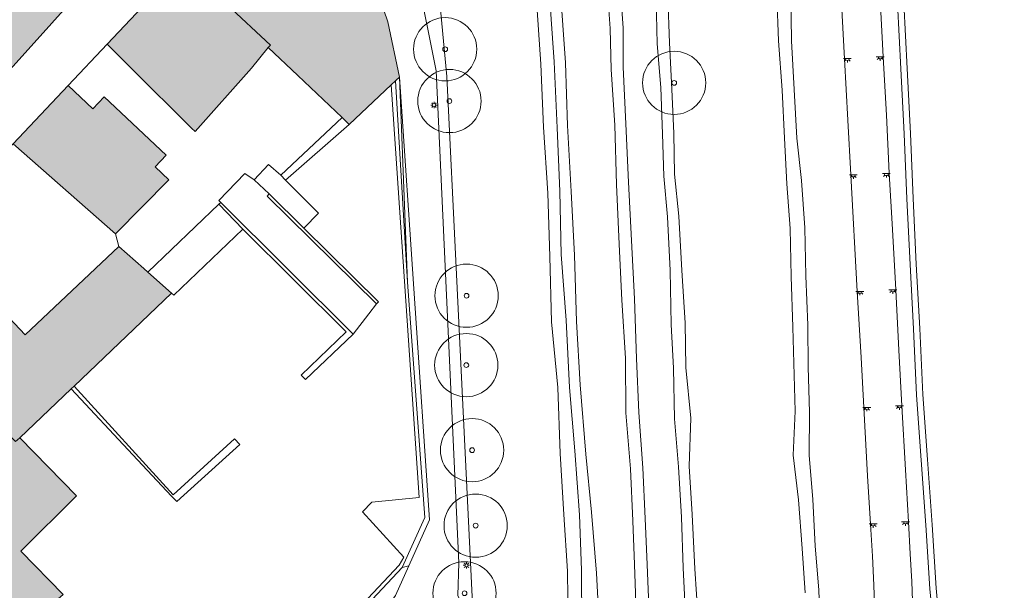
# Model space of a CAD drawing. Header units: metres. Extents: x 187482 to 189800, y 333582 to 335019.
# Tile 188 of 256: x 189119 to 189197, y 334280 to 334325. Entities that reach past the tile are written whole.
import ezdxf

# ---------------------------------------------------------------- set-up
doc = ezdxf.new("R2010")
doc.units = ezdxf.units.M
doc.layers.get('0').update_dxf_attribs({"color": 252, "lineweight": 18})
for name, color, linetype, lineweight in [('B-WE-GR-BEPLANTING_CULTUUR_HEESTERS-GV', 252, 'Continuous', 18), ('B-WE-GR-BOOM-S', 252, 'Continuous', 18), ('B-WE-GR-HAAG-G', 252, 'GR-HAAG1-SO', 18), ('B-WE-GW-TALUD_KRUIN-G', 252, 'Continuous', 18), ('B-WE-IE-MEUBILAIR-S', 252, 'Continuous', 18), ('B-WE-IE-TERREINAFSCHEIDING_KUNSTMATIG_HEKWERK-G', 252, 'IE-TERREINAFSCHEIDING_KUNSTMATIG-SO', 18), ('B-WE-IE-TERREINAFSCHEIDING_KUNSTMATIG_MUUR-G', 252, 'IE-TERREINAFSCHEIDING_KUNSTMATIG-SO', 18), ('B-WE-OG-BEBOUWING-GV', 252, 'Continuous', 18), ('B-WE-OG-TERREIN_ERF-GV', 252, 'Continuous', 18), ('B-WE-OG-TERREIN_OEVER-GV', 252, 'Continuous', 18), ('B-WE-OG-WATER_GREPPEL-GV', 252, 'Continuous', 18), ('B-WE-OG-WEG-GV', 252, 'Continuous', 18), ('B-WE-VH-GESLOTENVERHARDING_ASFALT-GV', 252, 'Continuous', 18), ('B-WE-VH-OPENVERHARDING_SIERBESTRATING-GV', 252, 'Continuous', 18), ('B-WE-VH-OPENVERHARDING_STRAATBAKSTEEN-GV', 252, 'Continuous', 18)]:
    doc.layers.add(name, color=color, linetype=linetype, lineweight=lineweight)
doc.layers.add('B-WE-OG-BEBOUWING-V', color=7, linetype='Continuous', lineweight=18, true_color=0xf0f0f0)
doc.linetypes.add('GR-HAAG1-SO', pattern='A,6,[176,NLCS.SHX,S=0.125,R=0,X=0,Y=0],-2', length=8)
doc.linetypes.add('IE-TERREINAFSCHEIDING_KUNSTMATIG-SO', pattern='A,4,[82,NLCS.SHX,S=0.75,R=90,X=0,Y=0],4,-2', length=10)

# ---------------------------------------------------------------- blocks, each defined once
blk = doc.blocks.new('SIE-MEUBILAIR_PAAL_LICHTMAST-SO')
for points in [[(-0.62, 0), (-1, 0)], [(-0.71, 0.71), (-0.44, 0.44)], [(0, 1), (0, 0.62)], [(0.44, 0.44), (0.71, 0.71)], [(1, 0), (0.62, 0)], [(-0.71, -0.71), (-0.44, -0.44)], [(0, -0.62), (0, -1)], [(0.44, -0.44), (0.71, -0.71)]]:
    blk.add_lwpolyline(points)
blk.add_circle((0, 0), 0.5)
blk = doc.blocks.new('SIE-MEUBILAIR_LICHTPUNT-SO')
at = {"color": 0, "linetype": 'ByBlock', "lineweight": 18}
for points in [[(-0.62, 0), (-1.25, 0)], [(0.62, 0), (1.25, 0)], [(-0.46, -0.43), (-0.92, -0.85)], [(0, -0.62), (0, -1.25)], [(0.46, -0.43), (0.92, -0.85)]]:
    blk.add_lwpolyline(points, dxfattribs=at)
blk.add_lwpolyline([(0, 0), (0.62, 0, -1), (-0.62, 0)], format="xyb", close=True, dxfattribs=at)
blk = doc.blocks.new('SGR-BOOM_GBKN-SO')
at = {"color": 0, "linetype": 'ByBlock', "lineweight": 18}
for radius in [2, 0.15]:
    blk.add_circle((0, 0), radius, dxfattribs=at)

msp = doc.modelspace()

# ---------------------------------------------------------------- hatches: boundary and pattern name
at = {"layer": 'B-WE-OG-BEBOUWING-V'}
h = msp.add_hatch(color=256, dxfattribs=at)
h.dxf.hatch_style = 1
h.paths.add_polyline_path([(189135.591, 334348.948), (189133.182, 334351.939), (189130.296, 334349.237), (189130.463, 334349.084), (189130.317, 334348.924), (189133.6, 334345.333), (189128.212, 334340.462), (189125.37, 334343.501), (189123.735, 334341.709), (189126.418, 334338.839), (189126.359, 334338.784), (189130.091, 334334.602), (189130.158, 334334.663), (189137.465, 334341.27), (189139.372, 334342.994), (189139.96, 334343.526), (189139.255, 334344.401), (189138.26, 334345.635), (189136.499, 334347.821)], flags=16)
h.paths.add_polyline_path([(189123.367, 334336.141), (189121.84, 334334.462), (189119.066, 334336.984), (189115.148, 334332.692), (189118.418, 334329.72), (189114.322, 334325.215), (189111.66, 334322.289), (189115.804, 334318.495), (189118.222, 334321.095), (189118.409, 334320.921), (189118.515, 334320.823), (189128.616, 334332.109), (189123.737, 334336.548)], flags=17)
h = msp.add_hatch(color=256, dxfattribs=at)
h.dxf.hatch_style = 1
h.paths.add_polyline_path([(189135.591, 334348.948), (189133.182, 334351.939), (189130.296, 334349.237), (189130.463, 334349.084), (189130.317, 334348.924), (189133.6, 334345.333), (189128.212, 334340.462), (189125.37, 334343.501), (189123.735, 334341.709), (189126.418, 334338.839), (189126.359, 334338.784), (189130.091, 334334.602), (189130.158, 334334.663), (189137.465, 334341.27), (189139.372, 334342.994), (189139.96, 334343.526), (189139.255, 334344.401), (189138.26, 334345.635), (189136.499, 334347.821)], flags=16)
h.paths.add_polyline_path([(189132.179, 334329.211), (189139.08, 334322.735), (189138.9, 334322.546), (189141.226, 334320.345), (189144.742, 334317.009), (189145.302, 334316.477), (189148.615, 334319.599), (189148.964, 334319.928), (189149.008, 334319.969), (189149.265, 334320.212), (189148.342, 334324.576), (189146.339, 334330.467), (189145.828, 334330.953), (189139.486, 334336.984), (189135.148, 334332.369)], flags=17)
h = msp.add_hatch(color=256, dxfattribs=at)
h.dxf.hatch_style = 1
h.paths.add_polyline_path([(189138.9, 334322.546), (189139.08, 334322.735), (189132.179, 334329.211), (189126.179, 334322.827), (189128.078, 334320.934), (189132.846, 334316.18), (189133.127, 334315.9), (189137.569, 334320.913)], flags=17)
h = msp.add_hatch(color=256, dxfattribs=at)
h.dxf.hatch_style = 1
h.paths.add_polyline_path([(189118.751, 334314.926), (189126.817, 334307.807), (189131.03, 334312.09), (189129.953, 334313.103), (189130.843, 334314.05), (189125.94, 334318.66), (189125.049, 334317.713), (189123.097, 334319.548)], flags=17)
h = msp.add_hatch(color=256, dxfattribs=at)
h.dxf.hatch_style = 1
h.paths.add_polyline_path([(189117.253, 334293.072), (189118.937, 334291.376), (189119.09, 334291.521), (189119.262, 334291.685), (189123.313, 334295.543), (189123.553, 334295.771), (189131.265, 334303.115), (189129.382, 334304.782), (189129.063, 334305.064), (189127.092, 334306.808), (189119.698, 334299.819), (189115.468, 334304.294), (189117.202, 334305.89), (189113.828, 334309.723), (189106.725, 334302.217), (189112.266, 334295.752), (189112.533, 334296.009), (189114.566, 334294.215), (189115.349, 334294.991)], flags=17)
h = msp.add_hatch(color=256, dxfattribs=at)
h.dxf.hatch_style = 1
h.paths.add_polyline_path([(189115.627, 334273.433), (189115.591, 334273.402), (189114.467, 334272.615), (189110.725, 334269.799), (189100.925, 334262.298), (189105.08, 334257.257), (189113.995, 334263.802), (189114.184, 334265.293), (189119.024, 334269.008)], flags=16)
h.paths.add_polyline_path([(189111.668, 334275.484), (189114.467, 334272.615), (189115.591, 334273.402), (189115.627, 334273.433), (189118.273, 334275.703), (189122.883, 334270.329), (189124.252, 334271.334), (189125.968, 334272.71), (189121.08, 334277.878), (189122.681, 334279.284), (189119.347, 334282.713), (189123.749, 334287.097), (189119.262, 334291.685), (189119.09, 334291.521), (189118.937, 334291.376), (189117.253, 334293.072), (189111.243, 334287.798), (189107.955, 334285.068), (189110.411, 334282.501), (189114.518, 334278.208)], flags=17)

# ---------------------------------------------------------------- linework, layer by layer
at = {"layer": 'B-WE-GR-BEPLANTING_CULTUUR_HEESTERS-GV', "flags": 128}
for points in [[(189188.638, 334326.029), (189188.88, 334320.873), (189189.149, 334315.736), (189189.376, 334310.591), (189189.616, 334305.378), (189189.89, 334300.305), (189190.133, 334295.065), (189190.493, 334289.916), (189190.874, 334284.771), (189191.177, 334279.739), (189191.67, 334274.576), (189191.956, 334271.986), (189192.335, 334269.389), (189193.107, 334266.879), (189193.924, 334264.373), (189194.985, 334261.974), (189196.314, 334259.742), (189197.74, 334257.57)], [(189198.155, 334257.849), (189196.738, 334260.007), (189195.43, 334262.204), (189194.392, 334264.552), (189193.584, 334267.03), (189192.824, 334269.499), (189192.452, 334272.05), (189192.167, 334274.627), (189191.676, 334279.778), (189191.373, 334284.804), (189190.992, 334289.952), (189190.632, 334295.094), (189190.389, 334300.33), (189190.115, 334305.403), (189189.875, 334310.614), (189189.648, 334315.76), (189189.379, 334320.898), (189189.137, 334326.054)]]:
    msp.add_lwpolyline(points, dxfattribs=at)
at = {"layer": 'B-WE-GR-HAAG-G', "ltscale": 0.2, "flags": 128}
for points in [[(189188.638, 334326.029), (189188.88, 334320.873)], [(189188.88, 334320.873), (189189.149, 334315.736)], [(189189.149, 334315.736), (189189.376, 334310.591)], [(189189.376, 334310.591), (189189.616, 334305.378)], [(189189.616, 334305.378), (189189.89, 334300.305)], [(189189.89, 334300.305), (189190.133, 334295.065)], [(189190.133, 334295.065), (189190.493, 334289.916)], [(189190.493, 334289.916), (189190.874, 334284.771)], [(189190.874, 334284.771), (189191.177, 334279.739)], [(189191.177, 334279.739), (189191.67, 334274.576)]]:
    msp.add_lwpolyline(points, dxfattribs=at)
at = {"layer": 'B-WE-GW-TALUD_KRUIN-G', "flags": 128}
msp.add_lwpolyline([(189145.616, 334299.88), (189146.849, 334301.478), (189147.456, 334302.266)], dxfattribs=at)
at = {"layer": 'B-WE-IE-TERREINAFSCHEIDING_KUNSTMATIG_HEKWERK-G', "ltscale": 0.2, "flags": 128}
for points in [[(189189.137, 334326.054), (189189.379, 334320.898)], [(189189.379, 334320.898), (189189.648, 334315.76)], [(189189.648, 334315.76), (189189.875, 334310.614)], [(189189.875, 334310.614), (189190.115, 334305.403)], [(189190.115, 334305.403), (189190.389, 334300.33)], [(189190.389, 334300.33), (189190.632, 334295.094)], [(189190.632, 334295.094), (189190.992, 334289.952)], [(189190.992, 334289.952), (189191.373, 334284.804)], [(189191.373, 334284.804), (189191.676, 334279.778)], [(189191.676, 334279.778), (189192.167, 334274.627)]]:
    msp.add_lwpolyline(points, dxfattribs=at)
at = {"layer": 'B-WE-IE-TERREINAFSCHEIDING_KUNSTMATIG_MUUR-G', "ltscale": 0.2, "flags": 128}
for points in [[(189140.409, 334271.744), (189149.487, 334281.423), (189151.277, 334285.381), (189149.907, 334303.995), (189149.265, 334320.212)], [(189149.265, 334320.212), (189151.649, 334285.198)], [(189126.817, 334307.807), (189127.092, 334306.808)]]:
    msp.add_lwpolyline(points, dxfattribs=at)
at = {"layer": 'B-WE-OG-BEBOUWING-GV', "flags": 128}
for points in [[(189123.367, 334336.141), (189121.84, 334334.462), (189119.066, 334336.984), (189115.148, 334332.692), (189118.418, 334329.72), (189114.322, 334325.215), (189111.66, 334322.289), (189115.804, 334318.495), (189118.222, 334321.095), (189118.409, 334320.921), (189118.515, 334320.823), (189128.616, 334332.109), (189123.737, 334336.548)], [(189132.179, 334329.211), (189139.08, 334322.735), (189138.9, 334322.546), (189141.226, 334320.345), (189144.742, 334317.009), (189145.302, 334316.477), (189148.615, 334319.599), (189148.964, 334319.928), (189149.008, 334319.969), (189149.265, 334320.212), (189148.342, 334324.576), (189146.339, 334330.467), (189145.828, 334330.953), (189139.486, 334336.984), (189135.148, 334332.369)], [(189138.9, 334322.546), (189139.08, 334322.735), (189132.179, 334329.211), (189126.179, 334322.827), (189128.078, 334320.934), (189132.846, 334316.18), (189133.127, 334315.9), (189137.569, 334320.913)], [(189118.751, 334314.926), (189126.817, 334307.807), (189131.03, 334312.09), (189129.953, 334313.103), (189130.843, 334314.05), (189125.94, 334318.66), (189125.049, 334317.713), (189123.097, 334319.548)], [(189117.253, 334293.072), (189118.937, 334291.376), (189119.09, 334291.521), (189119.262, 334291.685), (189123.313, 334295.543), (189123.553, 334295.771), (189131.265, 334303.115), (189129.382, 334304.782), (189129.063, 334305.064), (189127.092, 334306.808), (189119.698, 334299.819), (189115.468, 334304.294), (189117.202, 334305.89), (189113.828, 334309.723), (189106.725, 334302.217), (189112.266, 334295.752), (189112.533, 334296.009), (189114.566, 334294.215), (189115.349, 334294.991)], [(189111.668, 334275.484), (189114.467, 334272.615), (189115.591, 334273.402), (189115.627, 334273.433), (189118.273, 334275.703), (189122.883, 334270.329), (189124.252, 334271.334), (189125.968, 334272.71), (189121.08, 334277.878), (189122.681, 334279.284), (189119.347, 334282.713), (189123.749, 334287.097), (189119.262, 334291.685), (189119.09, 334291.521), (189118.937, 334291.376), (189117.253, 334293.072), (189111.243, 334287.798), (189107.955, 334285.068), (189110.411, 334282.501), (189114.518, 334278.208)]]:
    msp.add_lwpolyline(points, close=True, dxfattribs=at)
at = {"layer": 'B-WE-OG-TERREIN_ERF-GV', "flags": 128}
for points in [[(189180.21, 334326.728), (189180.245, 334323.086), (189180.448, 334319.227), (189180.68, 334315.374), (189181.048, 334312.029), (189181.293, 334308.293), (189181.394, 334304.5), (189181.533, 334300.603), (189181.571, 334297.258), (189181.682, 334293.695), (189181.64, 334290.3), (189181.937, 334286.789), (189182.116, 334283.136), (189182.409, 334279.615), (189182.544, 334276.155)], [(189186.824, 334277.703), (189186.755, 334280.03), (189186.654, 334282.306), (189186.487, 334284.849), (189186.253, 334288.666), (189185.967, 334294.069), (189185.743, 334298.023), (189185.452, 334303.244), (189184.928, 334312.474), (189184.69, 334316.799), (189184.433, 334321.67), (189184.213, 334326.067)], [(189189.137, 334326.054), (189189.379, 334320.898), (189189.648, 334315.76), (189189.875, 334310.614), (189190.115, 334305.403), (189190.389, 334300.33), (189190.632, 334295.094), (189190.992, 334289.952), (189191.373, 334284.804), (189191.676, 334279.778), (189192.167, 334274.627), (189192.452, 334272.05), (189192.824, 334269.499), (189193.584, 334267.03), (189194.392, 334264.552), (189195.43, 334262.204), (189196.738, 334260.007), (189198.155, 334257.849)], [(189140.204, 334271.966), (189149.255, 334281.6), (189149.605, 334282.24), (189146.335, 334285.833), (189147.085, 334286.594), (189150.837, 334286.968), (189148.615, 334319.599), (189145.302, 334316.477), (189140.272, 334312.058), (189142.879, 334309.463), (189141.701, 334308.275), (189147.612, 334302.428), (189147.456, 334302.266), (189146.849, 334301.478), (189145.616, 334299.88), (189141.831, 334296.284), (189141.495, 334296.634), (189145.049, 334300.053), (189136.901, 334308.172), (189131.448, 334302.953), (189131.265, 334303.115), (189123.553, 334295.771), (189131.387, 334287.168), (189136.241, 334291.587), (189136.647, 334291.15), (189131.687, 334286.632), (189131.259, 334287.075), (189128.206, 334290.345), (189123.313, 334295.543), (189119.262, 334291.685), (189123.749, 334287.097), (189119.347, 334282.713), (189122.681, 334279.284)]]:
    msp.add_lwpolyline(points, dxfattribs=at)
for points in [[(189135, 334310.159), (189135.142, 334310.294), (189134.991, 334310.444), (189137.058, 334312.595), (189137.773, 334312.075), (189138.91, 334313.302), (189139.889, 334312.462), (189144.742, 334317.009), (189141.226, 334320.345), (189138.9, 334322.546), (189137.569, 334320.913), (189133.127, 334315.9), (189132.846, 334316.18), (189128.078, 334320.934), (189126.179, 334322.827), (189123.097, 334319.548), (189125.049, 334317.713), (189125.94, 334318.66), (189130.843, 334314.05), (189129.953, 334313.103), (189131.03, 334312.09), (189126.817, 334307.807), (189127.092, 334306.808), (189129.063, 334305.064), (189129.382, 334304.782)], [(189148.615, 334319.599), (189150.837, 334286.968), (189147.085, 334286.594), (189146.335, 334285.833), (189149.605, 334282.24), (189149.255, 334281.6), (189140.204, 334271.966), (189140.409, 334271.744), (189149.487, 334281.423), (189151.277, 334285.381), (189149.907, 334303.995), (189148.964, 334319.928)], [(189139.889, 334312.462), (189140.272, 334312.058), (189145.302, 334316.477), (189144.742, 334317.009)], [(189118.751, 334314.926), (189113.828, 334309.723), (189117.202, 334305.89), (189115.468, 334304.294), (189119.698, 334299.819), (189127.092, 334306.808), (189126.817, 334307.807)], [(189140.272, 334312.058), (189139.889, 334312.462), (189138.91, 334313.302), (189137.773, 334312.075), (189138.983, 334310.974), (189141.701, 334308.275), (189142.879, 334309.463)], [(189137.773, 334312.075), (189137.058, 334312.595), (189134.991, 334310.444), (189135.142, 334310.294), (189145.616, 334299.88), (189146.849, 334301.478), (189147.456, 334302.266), (189138.825, 334310.8), (189138.983, 334310.974)], [(189141.701, 334308.275), (189138.983, 334310.974), (189138.825, 334310.8), (189147.456, 334302.266), (189147.612, 334302.428)], [(189131.265, 334303.115), (189131.448, 334302.953), (189136.901, 334308.172), (189135, 334310.159), (189129.382, 334304.782)], [(189135, 334310.159), (189136.901, 334308.172), (189145.049, 334300.053), (189141.495, 334296.634), (189141.831, 334296.284), (189145.616, 334299.88), (189135.142, 334310.294)], [(189123.313, 334295.543), (189128.206, 334290.345), (189131.259, 334287.075), (189131.687, 334286.632), (189136.647, 334291.15), (189136.241, 334291.587), (189131.387, 334287.168), (189123.553, 334295.771)]]:
    msp.add_lwpolyline(points, close=True, dxfattribs=at)
at = {"layer": 'B-WE-OG-TERREIN_OEVER-GV', "flags": 128}
for points in [[(189165.047, 334276.965), (189164.849, 334280.983), (189164.453, 334285.809), (189164.01, 334290.375), (189163.547, 334295.869), (189163.265, 334300.885), (189163.101, 334306.131), (189162.835, 334311.177), (189162.542, 334316.381), (189162.392, 334321.349), (189161.962, 334327.341)], [(189161.117, 334326.691), (189161.482, 334321.41), (189161.728, 334316.21), (189161.948, 334311.18), (189162.058, 334306.169), (189162.453, 334300.977), (189162.707, 334295.648), (189163.117, 334290.641), (189163.487, 334285.576), (189163.651, 334281.209), (189163.681, 334276.902)], [(189165.771, 334326.272), (189165.933, 334324.049), (189166.011, 334320.815), (189166.294, 334316.406), (189166.42, 334311.726), (189166.643, 334307.007), (189166.855, 334302.571), (189167.129, 334297.974), (189167.165, 334293.661), (189167.515, 334289.237), (189167.706, 334285.117), (189167.85, 334281.65), (189167.986, 334277.888)], [(189169.56, 334326.363), (189169.629, 334322.85), (189169.927, 334319.389), (189170.068, 334315.74), (189170.148, 334312.371), (189170.441, 334309.155), (189170.658, 334304.919), (189170.736, 334300.637), (189170.935, 334297.186), (189170.993, 334293.175), (189171.332, 334289.384), (189171.55, 334285.397), (189171.69, 334281.401), (189171.889, 334277.143)], [(189172.869, 334277.296), (189172.603, 334281.321), (189172.401, 334285.611), (189172.167, 334289.445), (189172.299, 334293.23), (189171.892, 334297.25), (189171.86, 334300.782), (189171.584, 334304.919), (189171.335, 334309.213), (189171.015, 334312.527), (189170.953, 334315.745), (189170.794, 334319.273), (189170.616, 334322.913), (189170.486, 334326.579)], [(189179.079, 334326.634), (189179.211, 334323.081), (189179.515, 334319.188), (189179.7, 334315.384), (189179.891, 334311.781), (189180.153, 334308.24), (189180.23, 334304.444), (189180.356, 334300.444), (189180.544, 334293.778), (189180.373, 334290.306), (189180.815, 334286.768), (189181.082, 334282.928), (189181.336, 334279.402)], [(189182.544, 334276.155), (189182.409, 334279.615), (189182.116, 334283.136), (189181.937, 334286.789), (189181.64, 334290.3), (189181.682, 334293.695), (189181.571, 334297.258), (189181.533, 334300.603), (189181.394, 334304.5), (189181.293, 334308.293), (189181.048, 334312.029), (189180.68, 334315.374), (189180.448, 334319.227), (189180.245, 334323.086), (189180.21, 334326.728)], [(189168.991, 334277.716), (189168.837, 334281.664), (189168.675, 334285.286), (189168.501, 334289.298), (189168.183, 334293.674), (189167.993, 334297.956), (189167.841, 334302.667), (189167.603, 334307.292), (189167.376, 334311.899), (189167.152, 334316.508), (189166.96, 334320.991), (189166.957, 334324.088), (189166.825, 334325.955)]]:
    msp.add_lwpolyline(points, dxfattribs=at)
at = {"layer": 'B-WE-OG-WATER_GREPPEL-GV', "flags": 128}
for points in [[(189161.962, 334327.341), (189162.392, 334321.349), (189162.542, 334316.381), (189162.835, 334311.177), (189163.101, 334306.131), (189163.265, 334300.885), (189163.547, 334295.869), (189164.01, 334290.375), (189164.453, 334285.809), (189164.849, 334280.983), (189165.047, 334276.965)], [(189167.986, 334277.888), (189167.85, 334281.65), (189167.706, 334285.117), (189167.515, 334289.237), (189167.165, 334293.661), (189167.129, 334297.974), (189166.855, 334302.571), (189166.643, 334307.007), (189166.42, 334311.726), (189166.294, 334316.406), (189166.011, 334320.815), (189165.933, 334324.049), (189165.771, 334326.272)], [(189170.486, 334326.579), (189170.616, 334322.913), (189170.794, 334319.273), (189170.953, 334315.745), (189171.015, 334312.527), (189171.335, 334309.213), (189171.584, 334304.919), (189171.86, 334300.782), (189171.892, 334297.25), (189172.299, 334293.23), (189172.167, 334289.445), (189172.401, 334285.611), (189172.603, 334281.321), (189172.869, 334277.296)], [(189181.336, 334279.402), (189181.082, 334282.928), (189180.815, 334286.768), (189180.373, 334290.306), (189180.544, 334293.778), (189180.356, 334300.444), (189180.23, 334304.444), (189180.153, 334308.24), (189179.891, 334311.781), (189179.7, 334315.384), (189179.515, 334319.188), (189179.211, 334323.081), (189179.079, 334326.634)]]:
    msp.add_lwpolyline(points, dxfattribs=at)
at = {"layer": 'B-WE-OG-WEG-GV', "flags": 128}
for points in [[(189150.676, 334328.228), (189152.172, 334320.703), (189153.956, 334281.785), (189153.891, 334279.21), (189154.334, 334278.223), (189154.227, 334278.147), (189154.952, 334277.201), (189155.018, 334279.11), (189153.77, 334304.611), (189153.003, 334320.274), (189152.178, 334329.221)], [(189152.178, 334329.221), (189153.003, 334320.274), (189153.77, 334304.611), (189155.018, 334279.11)], [(189162.608, 334276.899), (189162.543, 334281.126), (189162.27, 334285.62), (189161.978, 334290.428), (189161.784, 334295.666), (189161.291, 334300.852), (189161.14, 334306.019), (189161.006, 334311.027), (189160.659, 334316.263), (189160.438, 334321.238), (189160.07, 334326.695)], [(189160.07, 334326.695), (189160.438, 334321.238), (189160.659, 334316.263), (189161.006, 334311.027), (189161.14, 334306.019), (189161.291, 334300.852), (189161.784, 334295.666), (189161.978, 334290.428), (189162.27, 334285.62), (189162.543, 334281.126), (189162.608, 334276.899)], [(189163.681, 334276.902), (189163.651, 334281.209), (189163.487, 334285.576), (189163.117, 334290.641), (189162.707, 334295.648), (189162.453, 334300.977), (189162.058, 334306.169), (189161.948, 334311.18), (189161.728, 334316.21), (189161.482, 334321.41), (189161.117, 334326.691)], [(189171.889, 334277.143), (189171.69, 334281.401), (189171.55, 334285.397), (189171.332, 334289.384), (189170.993, 334293.175), (189170.935, 334297.186), (189170.736, 334300.637), (189170.658, 334304.919), (189170.441, 334309.155), (189170.148, 334312.371), (189170.068, 334315.74), (189169.927, 334319.389), (189169.629, 334322.85), (189169.56, 334326.363)], [(189187.256, 334326.396), (189187.487, 334321.82), (189187.747, 334317.215), (189187.976, 334312.609), (189188.219, 334308.156), (189188.485, 334303.384), (189188.726, 334298.61), (189188.982, 334294.207), (189189.252, 334289.152), (189189.5, 334285.041), (189189.638, 334282.509), (189189.748, 334280.306), (189189.851, 334278.018)], [(189166.825, 334325.955), (189166.957, 334324.088), (189166.96, 334320.991), (189167.152, 334316.508), (189167.376, 334311.899), (189167.603, 334307.292), (189167.841, 334302.667), (189167.993, 334297.956), (189168.183, 334293.674), (189168.501, 334289.298), (189168.675, 334285.286), (189168.837, 334281.664), (189168.991, 334277.716)], [(189197.74, 334257.57), (189196.314, 334259.742), (189194.985, 334261.974), (189193.924, 334264.373), (189193.107, 334266.879), (189192.335, 334269.389), (189191.956, 334271.986), (189191.67, 334274.576), (189191.177, 334279.739), (189190.874, 334284.771), (189190.493, 334289.916), (189190.133, 334295.065), (189189.89, 334300.305), (189189.616, 334305.378), (189189.376, 334310.591), (189189.149, 334315.736), (189188.88, 334320.873), (189188.638, 334326.029)]]:
    msp.add_lwpolyline(points, dxfattribs=at)
at = {"layer": 'B-WE-VH-GESLOTENVERHARDING_ASFALT-GV', "flags": 128}
for points in [[(189145.814, 334339.877), (189143.147, 334338.474), (189146.71, 334331.7), (189145.828, 334330.953), (189146.339, 334330.467), (189148.342, 334324.576), (189149.265, 334320.212), (189151.649, 334285.198), (189150.008, 334281.56), (189148.944, 334279.2), (189146.683, 334276.095), (189143.65, 334272.79), (189140.281, 334269.407), (189137.369, 334266.682), (189132.806, 334262.728), (189128.046, 334258.84), (189129.502, 334256.875), (189129.951, 334257.272), (189145.697, 334270.553), (189145.827, 334270.397), (189146.277, 334270.749), (189147.34, 334271.862), (189151.028, 334276.921)], [(189152.878, 334277.449), (189153.109, 334277.352), (189153.418, 334277.572), (189154.227, 334278.147), (189154.334, 334278.223), (189153.891, 334279.21), (189153.956, 334281.785), (189152.172, 334320.703), (189150.676, 334328.228), (189149.34, 334332.804), (189145.814, 334339.877)], [(189189.851, 334278.018), (189189.748, 334280.306), (189189.638, 334282.509), (189189.5, 334285.041), (189189.252, 334289.152), (189188.982, 334294.207), (189188.726, 334298.61), (189188.485, 334303.384), (189188.219, 334308.156), (189187.976, 334312.609), (189187.747, 334317.215), (189187.487, 334321.82), (189187.256, 334326.396)], [(189184.213, 334326.067), (189184.433, 334321.67), (189184.69, 334316.799), (189184.928, 334312.474), (189185.452, 334303.244), (189185.743, 334298.023), (189185.967, 334294.069), (189186.253, 334288.666), (189186.487, 334284.849), (189186.654, 334282.306), (189186.755, 334280.03), (189186.824, 334277.703)]]:
    msp.add_lwpolyline(points, dxfattribs=at)
at = {"layer": 'B-WE-VH-OPENVERHARDING_SIERBESTRATING-GV', "flags": 128}
msp.add_lwpolyline([(189128.616, 334332.109), (189118.515, 334320.823), (189118.409, 334320.921), (189118.222, 334321.095), (189115.804, 334318.495), (189115.908, 334318.4), (189102.391, 334303.726), (189096.642, 334297.485), (189083.575, 334283.2), (189086.216, 334280.531), (189090.368, 334284.638), (189098.589, 334293.44), (189098.677, 334293.358), (189101.371, 334296.324), (189103.114, 334298.243), (189105.802, 334301.202), (189106.725, 334302.217), (189113.828, 334309.723), (189118.751, 334314.926), (189123.097, 334319.548), (189126.179, 334322.827), (189132.179, 334329.211)], dxfattribs=at)
at = {"layer": 'B-WE-VH-OPENVERHARDING_STRAATBAKSTEEN-GV', "flags": 128}
for points in [[(189149.008, 334319.969), (189148.964, 334319.928), (189149.907, 334303.995), (189151.277, 334285.381), (189149.487, 334281.423), (189150.008, 334281.56), (189151.649, 334285.198), (189149.265, 334320.212)], [(189127.619, 334258.765), (189127.742, 334258.616), (189128.046, 334258.84), (189132.806, 334262.728), (189137.369, 334266.682), (189140.281, 334269.407), (189143.65, 334272.79), (189146.683, 334276.095), (189148.944, 334279.2), (189150.008, 334281.56), (189149.487, 334281.423), (189140.409, 334271.744), (189136.644, 334267.917), (189133.179, 334264.394)]]:
    msp.add_lwpolyline(points, close=True, dxfattribs=at)

# ---------------------------------------------------------------- block references
at = {"layer": 'B-WE-GR-BOOM-S', "xscale": 1.25, "yscale": 1.25, "zscale": 1.25}
for p in [(189152.88, 334322.42), (189170.978, 334319.76), (189153.22, 334318.32), (189154.57, 334302.92), (189154.55, 334297.43), (189155.01, 334290.7), (189155.29, 334284.73), (189154.41, 334279.38)]:
    msp.add_blockref('SGR-BOOM_GBKN-SO', p, dxfattribs=at)
at = {"layer": 'B-WE-IE-MEUBILAIR-S', "xscale": 0.25, "yscale": 0.25, "zscale": 0.25}
for name, p in [('SIE-MEUBILAIR_LICHTPUNT-SO', (189184.666, 334321.685)), ('SIE-MEUBILAIR_LICHTPUNT-SO', (189187.263, 334321.811)), ('SIE-MEUBILAIR_PAAL_LICHTMAST-SO', (189152, 334318)), ('SIE-MEUBILAIR_LICHTPUNT-SO', (189185.139, 334312.48)), ('SIE-MEUBILAIR_LICHTPUNT-SO', (189187.747, 334312.576)), ('SIE-MEUBILAIR_LICHTPUNT-SO', (189185.66, 334303.264)), ('SIE-MEUBILAIR_LICHTPUNT-SO', (189188.263, 334303.376)), ('SIE-MEUBILAIR_LICHTPUNT-SO', (189186.196, 334294.086)), ('SIE-MEUBILAIR_LICHTPUNT-SO', (189188.779, 334294.21)), ('SIE-MEUBILAIR_LICHTPUNT-SO', (189189.26, 334285.036)), ('SIE-MEUBILAIR_LICHTPUNT-SO', (189186.703, 334284.863)), ('SIE-MEUBILAIR_PAAL_LICHTMAST-SO', (189154.564, 334281.59))]:
    msp.add_blockref(name, p, dxfattribs=at)

doc.saveas('drawing.dxf')
